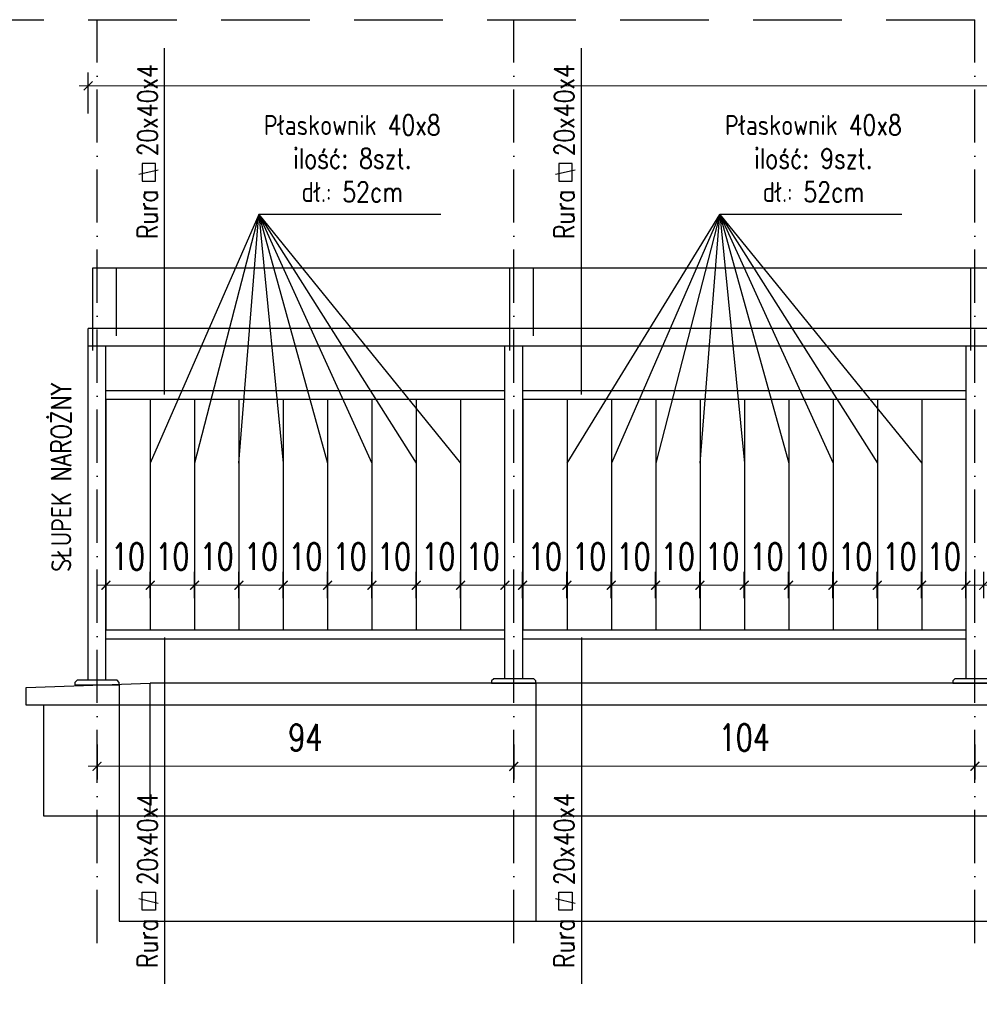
# Model space of a CAD drawing. Header units: millimetres. Extents: x 31969 to 285678, y -69766 to -1123.
# Tile 52 of 176: x 142042 to 142475, y -18737 to -18293. Entities that reach past the tile are written whole.
import ezdxf

# ---------------------------------------------------------------- set-up
doc = ezdxf.new("R2010")
doc.units = ezdxf.units.MM
for name, pattern in [('ACAD_ISO03W100', [30, 12, -18]), ('ACAD_ISO10W100', [18, 12, -3, 0, -3]), ('HIDDEN', [0.375, 0.25, -0.125])]:
    doc.linetypes.add(name, pattern=pattern)
for name, color, linetype in [('a-balustrada i pochwyt', 1, 'Continuous'), ('a-balustrady detal', 5, 'Continuous'), ('a-opis 2', 1, 'Continuous'), ('a-osie', 4, 'ACAD_ISO10W100'), ('a-przerywana', 250, 'HIDDEN'), ('a-widokowa', 3, 'Continuous'), ('a-wymiary', 11, 'Continuous')]:
    doc.layers.add(name, color=color, linetype=linetype)
doc.styles.add('WYMIAR', font='romans.shx', dxfattribs={"width": 0.8})
doc.styles.add('WYMIARY', font='simplex.shx', dxfattribs={"width": 0.75})
doc.dimstyles.new('MAREK50', dxfattribs={"dimtxt": 12.5, "dimasz": 5, "dimexe": 3, "dimexo": 2, "dimgap": 3.5, "dimtad": 1, "dimdec": 1, "dimdsep": 46, "dimtxsty": 'WYMIARY', "dimblk1": 'ARCHTICK', "dimblk2": 'ARCHTICK', "dimsah": 1, "dimcen": 2.5, "dimdle": 5, "dimadec": 0, "dimazin": 0, "dimtfac": 1, "dimtdec": 1, "dimtmove": 1, "dimatfit": 3, "dimldrblk": 'ARCHTICK', "dimfxl": 1, "dimtolj": 1, "dimtzin": 0, "dimarcsym": 0})

# ---------------------------------------------------------------- blocks, each defined once
blk = doc.blocks.new('_ARCHTICK')
at = {"color": 0, "linetype": 'ByBlock', "const_width": 0.15}
blk.add_lwpolyline([(-0.5, -0.5), (0.5, 0.5)], dxfattribs=at)
blk = doc.blocks.new('*D461')
at = {"layer": 'a-wymiary', "color": 0, "linetype": 'ACAD_ISO03W100', "lineweight": -2, "ltscale": 100}
blk.add_line((139595.4, -18278.21), (139595.4, -18272.32), dxfattribs=at)
at = {"layer": 'a-wymiary', "color": 0, "lineweight": -2, "ltscale": 100}
blk.add_line((139605.4, -18278.21), (139605.4, -18272.32), dxfattribs=at)
at = {"layer": 'a-wymiary', "color": 0, "lineweight": 0, "ltscale": 100}
blk.add_line((139593.4, -18275.32), (139607.4, -18275.32), dxfattribs=at)
at = {"layer": 'DEFPOINTS', "color": 0, "ltscale": 100}
for p in [(139605.4, -18275.32), (139595.4, -18280.21), (139605.4, -18280.21)]:
    blk.add_point(p, dxfattribs=at)
at = {"layer": 'a-wymiary', "color": 0, "lineweight": 0, "ltscale": 100, "xscale": 2, "yscale": 2, "zscale": 2, "rotation": 180}
blk.add_blockref('_ARCHTICK', (139595.4, -18275.32), dxfattribs=at)
at = {"layer": 'a-wymiary', "color": 0, "lineweight": 0, "ltscale": 100, "xscale": 2, "yscale": 2, "zscale": 2}
blk.add_blockref('_ARCHTICK', (139605.4, -18275.32), dxfattribs=at)
at = {"layer": 'a-wymiary', "color": 0, "ltscale": 100, "insert": (139600.4, -18268.82), "char_height": 6, "attachment_point": 5, "style": 'WYMIARY'}
blk.add_mtext('\\A1;10', dxfattribs=at)
blk = doc.blocks.new('*D471')
at = {"layer": 'a-wymiary', "color": 0, "linetype": 'ACAD_ISO03W100', "lineweight": -2, "ltscale": 100}
blk.add_line((139501.4, -18278.21), (139501.4, -18272.32), dxfattribs=at)
at = {"layer": 'a-wymiary', "color": 0, "lineweight": -2, "ltscale": 100}
blk.add_line((139511.4, -18278.21), (139511.4, -18272.32), dxfattribs=at)
at = {"layer": 'a-wymiary', "color": 0, "lineweight": 0, "ltscale": 100}
blk.add_line((139499.4, -18275.32), (139513.4, -18275.32), dxfattribs=at)
at = {"layer": 'DEFPOINTS', "color": 0, "ltscale": 100}
for p in [(139511.4, -18275.32), (139501.4, -18280.21), (139511.4, -18280.21)]:
    blk.add_point(p, dxfattribs=at)
at = {"layer": 'a-wymiary', "color": 0, "lineweight": 0, "ltscale": 100, "xscale": 2, "yscale": 2, "zscale": 2, "rotation": 180}
blk.add_blockref('_ARCHTICK', (139501.4, -18275.32), dxfattribs=at)
at = {"layer": 'a-wymiary', "color": 0, "lineweight": 0, "ltscale": 100, "xscale": 2, "yscale": 2, "zscale": 2}
blk.add_blockref('_ARCHTICK', (139511.4, -18275.32), dxfattribs=at)
at = {"layer": 'a-wymiary', "color": 0, "ltscale": 100, "insert": (139506.4, -18268.82), "char_height": 6, "attachment_point": 5, "style": 'WYMIARY'}
blk.add_mtext('\\A1;10', dxfattribs=at)
blk = doc.blocks.new('*D472')
at = {"layer": 'a-wymiary', "color": 0, "linetype": 'ACAD_ISO03W100', "lineweight": -2, "ltscale": 100}
blk.add_line((139511.4, -18278.21), (139511.4, -18272.32), dxfattribs=at)
at = {"layer": 'a-wymiary', "color": 0, "lineweight": -2, "ltscale": 100}
blk.add_line((139521.4, -18278.21), (139521.4, -18272.32), dxfattribs=at)
at = {"layer": 'a-wymiary', "color": 0, "lineweight": 0, "ltscale": 100}
blk.add_line((139509.4, -18275.32), (139523.4, -18275.32), dxfattribs=at)
at = {"layer": 'DEFPOINTS', "color": 0, "ltscale": 100}
for p in [(139521.4, -18275.32), (139511.4, -18280.21), (139521.4, -18280.21)]:
    blk.add_point(p, dxfattribs=at)
at = {"layer": 'a-wymiary', "color": 0, "lineweight": 0, "ltscale": 100, "xscale": 2, "yscale": 2, "zscale": 2, "rotation": 180}
blk.add_blockref('_ARCHTICK', (139511.4, -18275.32), dxfattribs=at)
at = {"layer": 'a-wymiary', "color": 0, "lineweight": 0, "ltscale": 100, "xscale": 2, "yscale": 2, "zscale": 2}
blk.add_blockref('_ARCHTICK', (139521.4, -18275.32), dxfattribs=at)
at = {"layer": 'a-wymiary', "color": 0, "ltscale": 100, "insert": (139516.4, -18268.82), "char_height": 6, "attachment_point": 5, "style": 'WYMIARY'}
blk.add_mtext('\\A1;10', dxfattribs=at)
blk = doc.blocks.new('*D473')
at = {"layer": 'a-wymiary', "color": 0, "linetype": 'ACAD_ISO03W100', "lineweight": -2, "ltscale": 100}
blk.add_line((139521.4, -18278.21), (139521.4, -18272.32), dxfattribs=at)
at = {"layer": 'a-wymiary', "color": 0, "lineweight": -2, "ltscale": 100}
blk.add_line((139531.4, -18278.21), (139531.4, -18272.32), dxfattribs=at)
at = {"layer": 'a-wymiary', "color": 0, "lineweight": 0, "ltscale": 100}
blk.add_line((139519.4, -18275.32), (139533.4, -18275.32), dxfattribs=at)
at = {"layer": 'DEFPOINTS', "color": 0, "ltscale": 100}
for p in [(139531.4, -18275.32), (139521.4, -18280.21), (139531.4, -18280.21)]:
    blk.add_point(p, dxfattribs=at)
at = {"layer": 'a-wymiary', "color": 0, "lineweight": 0, "ltscale": 100, "xscale": 2, "yscale": 2, "zscale": 2, "rotation": 180}
blk.add_blockref('_ARCHTICK', (139521.4, -18275.32), dxfattribs=at)
at = {"layer": 'a-wymiary', "color": 0, "lineweight": 0, "ltscale": 100, "xscale": 2, "yscale": 2, "zscale": 2}
blk.add_blockref('_ARCHTICK', (139531.4, -18275.32), dxfattribs=at)
at = {"layer": 'a-wymiary', "color": 0, "ltscale": 100, "insert": (139526.4, -18268.82), "char_height": 6, "attachment_point": 5, "style": 'WYMIARY'}
blk.add_mtext('\\A1;10', dxfattribs=at)
blk = doc.blocks.new('*D474')
at = {"layer": 'a-wymiary', "color": 0, "linetype": 'ACAD_ISO03W100', "lineweight": -2, "ltscale": 100}
blk.add_line((139551.4, -18278.21), (139551.4, -18272.32), dxfattribs=at)
at = {"layer": 'a-wymiary', "color": 0, "lineweight": -2, "ltscale": 100}
blk.add_line((139561.4, -18278.21), (139561.4, -18272.32), dxfattribs=at)
at = {"layer": 'a-wymiary', "color": 0, "lineweight": 0, "ltscale": 100}
blk.add_line((139549.4, -18275.32), (139563.4, -18275.32), dxfattribs=at)
at = {"layer": 'DEFPOINTS', "color": 0, "ltscale": 100}
for p in [(139561.4, -18275.32), (139551.4, -18280.21), (139561.4, -18280.21)]:
    blk.add_point(p, dxfattribs=at)
at = {"layer": 'a-wymiary', "color": 0, "lineweight": 0, "ltscale": 100, "xscale": 2, "yscale": 2, "zscale": 2, "rotation": 180}
blk.add_blockref('_ARCHTICK', (139551.4, -18275.32), dxfattribs=at)
at = {"layer": 'a-wymiary', "color": 0, "lineweight": 0, "ltscale": 100, "xscale": 2, "yscale": 2, "zscale": 2}
blk.add_blockref('_ARCHTICK', (139561.4, -18275.32), dxfattribs=at)
at = {"layer": 'a-wymiary', "color": 0, "ltscale": 100, "insert": (139556.4, -18268.82), "char_height": 6, "attachment_point": 5, "style": 'WYMIARY'}
blk.add_mtext('\\A1;10', dxfattribs=at)
blk = doc.blocks.new('*D475')
at = {"layer": 'a-wymiary', "color": 0, "linetype": 'ACAD_ISO03W100', "lineweight": -2, "ltscale": 100}
blk.add_line((139561.4, -18278.21), (139561.4, -18272.32), dxfattribs=at)
at = {"layer": 'a-wymiary', "color": 0, "lineweight": -2, "ltscale": 100}
blk.add_line((139571.4, -18278.21), (139571.4, -18272.32), dxfattribs=at)
at = {"layer": 'a-wymiary', "color": 0, "lineweight": 0, "ltscale": 100}
blk.add_line((139559.4, -18275.32), (139573.4, -18275.32), dxfattribs=at)
at = {"layer": 'DEFPOINTS', "color": 0, "ltscale": 100}
for p in [(139571.4, -18275.32), (139561.4, -18280.21), (139571.4, -18280.21)]:
    blk.add_point(p, dxfattribs=at)
at = {"layer": 'a-wymiary', "color": 0, "lineweight": 0, "ltscale": 100, "xscale": 2, "yscale": 2, "zscale": 2, "rotation": 180}
blk.add_blockref('_ARCHTICK', (139561.4, -18275.32), dxfattribs=at)
at = {"layer": 'a-wymiary', "color": 0, "lineweight": 0, "ltscale": 100, "xscale": 2, "yscale": 2, "zscale": 2}
blk.add_blockref('_ARCHTICK', (139571.4, -18275.32), dxfattribs=at)
at = {"layer": 'a-wymiary', "color": 0, "ltscale": 100, "insert": (139566.4, -18268.82), "char_height": 6, "attachment_point": 5, "style": 'WYMIARY'}
blk.add_mtext('\\A1;10', dxfattribs=at)
blk = doc.blocks.new('*D476')
at = {"layer": 'a-wymiary', "color": 0, "linetype": 'ACAD_ISO03W100', "lineweight": -2, "ltscale": 100}
blk.add_line((139571.4, -18278.21), (139571.4, -18272.32), dxfattribs=at)
at = {"layer": 'a-wymiary', "color": 0, "lineweight": -2, "ltscale": 100}
blk.add_line((139581.4, -18278.21), (139581.4, -18272.32), dxfattribs=at)
at = {"layer": 'a-wymiary', "color": 0, "lineweight": 0, "ltscale": 100}
blk.add_line((139569.4, -18275.32), (139583.4, -18275.32), dxfattribs=at)
at = {"layer": 'DEFPOINTS', "color": 0, "ltscale": 100}
for p in [(139581.4, -18275.32), (139571.4, -18280.21), (139581.4, -18280.21)]:
    blk.add_point(p, dxfattribs=at)
at = {"layer": 'a-wymiary', "color": 0, "lineweight": 0, "ltscale": 100, "xscale": 2, "yscale": 2, "zscale": 2, "rotation": 180}
blk.add_blockref('_ARCHTICK', (139571.4, -18275.32), dxfattribs=at)
at = {"layer": 'a-wymiary', "color": 0, "lineweight": 0, "ltscale": 100, "xscale": 2, "yscale": 2, "zscale": 2}
blk.add_blockref('_ARCHTICK', (139581.4, -18275.32), dxfattribs=at)
at = {"layer": 'a-wymiary', "color": 0, "ltscale": 100, "insert": (139576.4, -18268.82), "char_height": 6, "attachment_point": 5, "style": 'WYMIARY'}
blk.add_mtext('\\A1;10', dxfattribs=at)
blk = doc.blocks.new('*D477')
at = {"layer": 'a-wymiary', "color": 0, "linetype": 'ACAD_ISO03W100', "lineweight": -2, "ltscale": 100}
blk.add_line((139581.4, -18278.21), (139581.4, -18272.32), dxfattribs=at)
at = {"layer": 'a-wymiary', "color": 0, "lineweight": -2, "ltscale": 100}
blk.add_line((139591.4, -18278.21), (139591.4, -18272.32), dxfattribs=at)
at = {"layer": 'a-wymiary', "color": 0, "lineweight": 0, "ltscale": 100}
blk.add_line((139579.4, -18275.32), (139593.4, -18275.32), dxfattribs=at)
at = {"layer": 'DEFPOINTS', "color": 0, "ltscale": 100}
for p in [(139591.4, -18275.32), (139581.4, -18280.21), (139591.4, -18280.21)]:
    blk.add_point(p, dxfattribs=at)
at = {"layer": 'a-wymiary', "color": 0, "lineweight": 0, "ltscale": 100, "xscale": 2, "yscale": 2, "zscale": 2, "rotation": 180}
blk.add_blockref('_ARCHTICK', (139581.4, -18275.32), dxfattribs=at)
at = {"layer": 'a-wymiary', "color": 0, "lineweight": 0, "ltscale": 100, "xscale": 2, "yscale": 2, "zscale": 2}
blk.add_blockref('_ARCHTICK', (139591.4, -18275.32), dxfattribs=at)
at = {"layer": 'a-wymiary', "color": 0, "ltscale": 100, "insert": (139586.4, -18268.82), "char_height": 6, "attachment_point": 5, "style": 'WYMIARY'}
blk.add_mtext('\\A1;10', dxfattribs=at)
blk = doc.blocks.new('*D470')
at = {"layer": 'a-wymiary', "color": 0, "linetype": 'ACAD_ISO03W100', "lineweight": -2, "ltscale": 100}
blk.add_line((139491.4, -18278.21), (139491.4, -18272.32), dxfattribs=at)
at = {"layer": 'a-wymiary', "color": 0, "lineweight": -2, "ltscale": 100}
blk.add_line((139501.4, -18278.21), (139501.4, -18272.32), dxfattribs=at)
at = {"layer": 'a-wymiary', "color": 0, "lineweight": 0, "ltscale": 100}
blk.add_line((139489.4, -18275.32), (139503.4, -18275.32), dxfattribs=at)
at = {"layer": 'DEFPOINTS', "color": 0, "ltscale": 100}
for p in [(139501.4, -18275.32), (139491.4, -18280.21), (139501.4, -18280.21)]:
    blk.add_point(p, dxfattribs=at)
at = {"layer": 'a-wymiary', "color": 0, "lineweight": 0, "ltscale": 100, "xscale": 2, "yscale": 2, "zscale": 2, "rotation": 180}
blk.add_blockref('_ARCHTICK', (139491.4, -18275.32), dxfattribs=at)
at = {"layer": 'a-wymiary', "color": 0, "lineweight": 0, "ltscale": 100, "xscale": 2, "yscale": 2, "zscale": 2}
blk.add_blockref('_ARCHTICK', (139501.4, -18275.32), dxfattribs=at)
at = {"layer": 'a-wymiary', "color": 0, "ltscale": 100, "insert": (139496.4, -18268.82), "char_height": 6, "attachment_point": 5, "style": 'WYMIARY'}
blk.add_mtext('\\A1;10', dxfattribs=at)
blk = doc.blocks.new('*D479')
at = {"layer": 'a-wymiary', "color": 0, "linetype": 'ACAD_ISO03W100', "lineweight": -2, "ltscale": 100}
blk.add_line((139407.4, -18278.21), (139407.4, -18272.32), dxfattribs=at)
at = {"layer": 'a-wymiary', "color": 0, "lineweight": -2, "ltscale": 100}
blk.add_line((139417.4, -18278.21), (139417.4, -18272.32), dxfattribs=at)
at = {"layer": 'a-wymiary', "color": 0, "lineweight": 0, "ltscale": 100}
blk.add_line((139405.4, -18275.32), (139419.4, -18275.32), dxfattribs=at)
at = {"layer": 'DEFPOINTS', "color": 0, "ltscale": 100}
for p in [(139417.4, -18275.32), (139407.4, -18280.21), (139417.4, -18280.21)]:
    blk.add_point(p, dxfattribs=at)
at = {"layer": 'a-wymiary', "color": 0, "lineweight": 0, "ltscale": 100, "xscale": 2, "yscale": 2, "zscale": 2, "rotation": 180}
blk.add_blockref('_ARCHTICK', (139407.4, -18275.32), dxfattribs=at)
at = {"layer": 'a-wymiary', "color": 0, "lineweight": 0, "ltscale": 100, "xscale": 2, "yscale": 2, "zscale": 2}
blk.add_blockref('_ARCHTICK', (139417.4, -18275.32), dxfattribs=at)
at = {"layer": 'a-wymiary', "color": 0, "ltscale": 100, "insert": (139412.4, -18268.82), "char_height": 6, "attachment_point": 5, "style": 'WYMIARY'}
blk.add_mtext('\\A1;10', dxfattribs=at)
blk = doc.blocks.new('*D480')
at = {"layer": 'a-wymiary', "color": 0, "linetype": 'ACAD_ISO03W100', "lineweight": -2, "ltscale": 100}
blk.add_line((139417.4, -18278.21), (139417.4, -18272.32), dxfattribs=at)
at = {"layer": 'a-wymiary', "color": 0, "lineweight": -2, "ltscale": 100}
blk.add_line((139427.4, -18278.21), (139427.4, -18272.32), dxfattribs=at)
at = {"layer": 'a-wymiary', "color": 0, "lineweight": 0, "ltscale": 100}
blk.add_line((139415.4, -18275.32), (139429.4, -18275.32), dxfattribs=at)
at = {"layer": 'DEFPOINTS', "color": 0, "ltscale": 100}
for p in [(139427.4, -18275.32), (139417.4, -18280.21), (139427.4, -18280.21)]:
    blk.add_point(p, dxfattribs=at)
at = {"layer": 'a-wymiary', "color": 0, "lineweight": 0, "ltscale": 100, "xscale": 2, "yscale": 2, "zscale": 2, "rotation": 180}
blk.add_blockref('_ARCHTICK', (139417.4, -18275.32), dxfattribs=at)
at = {"layer": 'a-wymiary', "color": 0, "lineweight": 0, "ltscale": 100, "xscale": 2, "yscale": 2, "zscale": 2}
blk.add_blockref('_ARCHTICK', (139427.4, -18275.32), dxfattribs=at)
at = {"layer": 'a-wymiary', "color": 0, "ltscale": 100, "insert": (139422.4, -18268.82), "char_height": 6, "attachment_point": 5, "style": 'WYMIARY'}
blk.add_mtext('\\A1;10', dxfattribs=at)
blk = doc.blocks.new('*D481')
at = {"layer": 'a-wymiary', "color": 0, "linetype": 'ACAD_ISO03W100', "lineweight": -2, "ltscale": 100}
blk.add_line((139427.4, -18278.21), (139427.4, -18272.32), dxfattribs=at)
at = {"layer": 'a-wymiary', "color": 0, "lineweight": -2, "ltscale": 100}
blk.add_line((139437.4, -18278.21), (139437.4, -18272.32), dxfattribs=at)
at = {"layer": 'a-wymiary', "color": 0, "lineweight": 0, "ltscale": 100}
blk.add_line((139425.4, -18275.32), (139439.4, -18275.32), dxfattribs=at)
at = {"layer": 'DEFPOINTS', "color": 0, "ltscale": 100}
for p in [(139437.4, -18275.32), (139427.4, -18280.21), (139437.4, -18280.21)]:
    blk.add_point(p, dxfattribs=at)
at = {"layer": 'a-wymiary', "color": 0, "lineweight": 0, "ltscale": 100, "xscale": 2, "yscale": 2, "zscale": 2, "rotation": 180}
blk.add_blockref('_ARCHTICK', (139427.4, -18275.32), dxfattribs=at)
at = {"layer": 'a-wymiary', "color": 0, "lineweight": 0, "ltscale": 100, "xscale": 2, "yscale": 2, "zscale": 2}
blk.add_blockref('_ARCHTICK', (139437.4, -18275.32), dxfattribs=at)
at = {"layer": 'a-wymiary', "color": 0, "ltscale": 100, "insert": (139432.4, -18268.82), "char_height": 6, "attachment_point": 5, "style": 'WYMIARY'}
blk.add_mtext('\\A1;10', dxfattribs=at)
blk = doc.blocks.new('*D482')
at = {"layer": 'a-wymiary', "color": 0, "linetype": 'ACAD_ISO03W100', "lineweight": -2, "ltscale": 100}
blk.add_line((139437.4, -18278.21), (139437.4, -18272.32), dxfattribs=at)
at = {"layer": 'a-wymiary', "color": 0, "lineweight": -2, "ltscale": 100}
blk.add_line((139447.4, -18278.21), (139447.4, -18272.32), dxfattribs=at)
at = {"layer": 'a-wymiary', "color": 0, "lineweight": 0, "ltscale": 100}
blk.add_line((139435.4, -18275.32), (139449.4, -18275.32), dxfattribs=at)
at = {"layer": 'DEFPOINTS', "color": 0, "ltscale": 100}
for p in [(139447.4, -18275.32), (139437.4, -18280.21), (139447.4, -18280.21)]:
    blk.add_point(p, dxfattribs=at)
at = {"layer": 'a-wymiary', "color": 0, "lineweight": 0, "ltscale": 100, "xscale": 2, "yscale": 2, "zscale": 2, "rotation": 180}
blk.add_blockref('_ARCHTICK', (139437.4, -18275.32), dxfattribs=at)
at = {"layer": 'a-wymiary', "color": 0, "lineweight": 0, "ltscale": 100, "xscale": 2, "yscale": 2, "zscale": 2}
blk.add_blockref('_ARCHTICK', (139447.4, -18275.32), dxfattribs=at)
at = {"layer": 'a-wymiary', "color": 0, "ltscale": 100, "insert": (139442.4, -18268.82), "char_height": 6, "attachment_point": 5, "style": 'WYMIARY'}
blk.add_mtext('\\A1;10', dxfattribs=at)
blk = doc.blocks.new('*D483')
at = {"layer": 'a-wymiary', "color": 0, "linetype": 'ACAD_ISO03W100', "lineweight": -2, "ltscale": 100}
blk.add_line((139447.4, -18278.21), (139447.4, -18272.32), dxfattribs=at)
at = {"layer": 'a-wymiary', "color": 0, "lineweight": -2, "ltscale": 100}
blk.add_line((139457.4, -18278.21), (139457.4, -18272.32), dxfattribs=at)
at = {"layer": 'a-wymiary', "color": 0, "lineweight": 0, "ltscale": 100}
blk.add_line((139445.4, -18275.32), (139459.4, -18275.32), dxfattribs=at)
at = {"layer": 'DEFPOINTS', "color": 0, "ltscale": 100}
for p in [(139457.4, -18275.32), (139447.4, -18280.21), (139457.4, -18280.21)]:
    blk.add_point(p, dxfattribs=at)
at = {"layer": 'a-wymiary', "color": 0, "lineweight": 0, "ltscale": 100, "xscale": 2, "yscale": 2, "zscale": 2, "rotation": 180}
blk.add_blockref('_ARCHTICK', (139447.4, -18275.32), dxfattribs=at)
at = {"layer": 'a-wymiary', "color": 0, "lineweight": 0, "ltscale": 100, "xscale": 2, "yscale": 2, "zscale": 2}
blk.add_blockref('_ARCHTICK', (139457.4, -18275.32), dxfattribs=at)
at = {"layer": 'a-wymiary', "color": 0, "ltscale": 100, "insert": (139452.4, -18268.82), "char_height": 6, "attachment_point": 5, "style": 'WYMIARY'}
blk.add_mtext('\\A1;10', dxfattribs=at)
blk = doc.blocks.new('*D484')
at = {"layer": 'a-wymiary', "color": 0, "linetype": 'ACAD_ISO03W100', "lineweight": -2, "ltscale": 100}
blk.add_line((139457.4, -18278.21), (139457.4, -18272.32), dxfattribs=at)
at = {"layer": 'a-wymiary', "color": 0, "lineweight": -2, "ltscale": 100}
blk.add_line((139467.4, -18278.21), (139467.4, -18272.32), dxfattribs=at)
at = {"layer": 'a-wymiary', "color": 0, "lineweight": 0, "ltscale": 100}
blk.add_line((139455.4, -18275.32), (139469.4, -18275.32), dxfattribs=at)
at = {"layer": 'DEFPOINTS', "color": 0, "ltscale": 100}
for p in [(139467.4, -18275.32), (139457.4, -18280.21), (139467.4, -18280.21)]:
    blk.add_point(p, dxfattribs=at)
at = {"layer": 'a-wymiary', "color": 0, "lineweight": 0, "ltscale": 100, "xscale": 2, "yscale": 2, "zscale": 2, "rotation": 180}
blk.add_blockref('_ARCHTICK', (139457.4, -18275.32), dxfattribs=at)
at = {"layer": 'a-wymiary', "color": 0, "lineweight": 0, "ltscale": 100, "xscale": 2, "yscale": 2, "zscale": 2}
blk.add_blockref('_ARCHTICK', (139467.4, -18275.32), dxfattribs=at)
at = {"layer": 'a-wymiary', "color": 0, "ltscale": 100, "insert": (139462.4, -18268.82), "char_height": 6, "attachment_point": 5, "style": 'WYMIARY'}
blk.add_mtext('\\A1;10', dxfattribs=at)
blk = doc.blocks.new('*D485')
at = {"layer": 'a-wymiary', "color": 0, "linetype": 'ACAD_ISO03W100', "lineweight": -2, "ltscale": 100}
blk.add_line((139467.4, -18278.21), (139467.4, -18272.32), dxfattribs=at)
at = {"layer": 'a-wymiary', "color": 0, "lineweight": -2, "ltscale": 100}
blk.add_line((139477.4, -18278.21), (139477.4, -18272.32), dxfattribs=at)
at = {"layer": 'a-wymiary', "color": 0, "lineweight": 0, "ltscale": 100}
blk.add_line((139465.4, -18275.32), (139479.4, -18275.32), dxfattribs=at)
at = {"layer": 'DEFPOINTS', "color": 0, "ltscale": 100}
for p in [(139477.4, -18275.32), (139467.4, -18280.21), (139477.4, -18280.21)]:
    blk.add_point(p, dxfattribs=at)
at = {"layer": 'a-wymiary', "color": 0, "lineweight": 0, "ltscale": 100, "xscale": 2, "yscale": 2, "zscale": 2, "rotation": 180}
blk.add_blockref('_ARCHTICK', (139467.4, -18275.32), dxfattribs=at)
at = {"layer": 'a-wymiary', "color": 0, "lineweight": 0, "ltscale": 100, "xscale": 2, "yscale": 2, "zscale": 2}
blk.add_blockref('_ARCHTICK', (139477.4, -18275.32), dxfattribs=at)
at = {"layer": 'a-wymiary', "color": 0, "ltscale": 100, "insert": (139472.4, -18268.82), "char_height": 6, "attachment_point": 5, "style": 'WYMIARY'}
blk.add_mtext('\\A1;10', dxfattribs=at)
blk = doc.blocks.new('*D486')
at = {"layer": 'a-wymiary', "color": 0, "linetype": 'ACAD_ISO03W100', "lineweight": -2, "ltscale": 100}
blk.add_line((139477.4, -18278.21), (139477.4, -18272.32), dxfattribs=at)
at = {"layer": 'a-wymiary', "color": 0, "lineweight": -2, "ltscale": 100}
blk.add_line((139487.4, -18278.21), (139487.4, -18272.32), dxfattribs=at)
at = {"layer": 'a-wymiary', "color": 0, "lineweight": 0, "ltscale": 100}
blk.add_line((139475.4, -18275.32), (139489.4, -18275.32), dxfattribs=at)
at = {"layer": 'DEFPOINTS', "color": 0, "ltscale": 100}
for p in [(139487.4, -18275.32), (139477.4, -18280.21), (139487.4, -18280.21)]:
    blk.add_point(p, dxfattribs=at)
at = {"layer": 'a-wymiary', "color": 0, "lineweight": 0, "ltscale": 100, "xscale": 2, "yscale": 2, "zscale": 2, "rotation": 180}
blk.add_blockref('_ARCHTICK', (139477.4, -18275.32), dxfattribs=at)
at = {"layer": 'a-wymiary', "color": 0, "lineweight": 0, "ltscale": 100, "xscale": 2, "yscale": 2, "zscale": 2}
blk.add_blockref('_ARCHTICK', (139487.4, -18275.32), dxfattribs=at)
at = {"layer": 'a-wymiary', "color": 0, "ltscale": 100, "insert": (139482.4, -18268.82), "char_height": 6, "attachment_point": 5, "style": 'WYMIARY'}
blk.add_mtext('\\A1;10', dxfattribs=at)
blk = doc.blocks.new('*D478')
at = {"layer": 'a-wymiary', "color": 0, "linetype": 'ACAD_ISO03W100', "lineweight": -2, "ltscale": 100}
blk.add_line((139397.4, -18278.21), (139397.4, -18272.32), dxfattribs=at)
at = {"layer": 'a-wymiary', "color": 0, "lineweight": -2, "ltscale": 100}
blk.add_line((139407.4, -18278.21), (139407.4, -18272.32), dxfattribs=at)
at = {"layer": 'a-wymiary', "color": 0, "lineweight": 0, "ltscale": 100}
blk.add_line((139395.4, -18275.32), (139409.4, -18275.32), dxfattribs=at)
at = {"layer": 'DEFPOINTS', "color": 0, "ltscale": 100}
for p in [(139407.4, -18275.32), (139397.4, -18280.21), (139407.4, -18280.21)]:
    blk.add_point(p, dxfattribs=at)
at = {"layer": 'a-wymiary', "color": 0, "lineweight": 0, "ltscale": 100, "xscale": 2, "yscale": 2, "zscale": 2, "rotation": 180}
blk.add_blockref('_ARCHTICK', (139397.4, -18275.32), dxfattribs=at)
at = {"layer": 'a-wymiary', "color": 0, "lineweight": 0, "ltscale": 100, "xscale": 2, "yscale": 2, "zscale": 2}
blk.add_blockref('_ARCHTICK', (139407.4, -18275.32), dxfattribs=at)
at = {"layer": 'a-wymiary', "color": 0, "ltscale": 100, "insert": (139402.4, -18268.82), "char_height": 6, "attachment_point": 5, "style": 'WYMIARY'}
blk.add_mtext('\\A1;10', dxfattribs=at)
blk = doc.blocks.new('*D487')
at = {"layer": 'a-wymiary', "color": 0, "linetype": 'ACAD_ISO03W100', "lineweight": -2, "ltscale": 100}
blk.add_line((139541.4, -18278.21), (139541.4, -18272.32), dxfattribs=at)
at = {"layer": 'a-wymiary', "color": 0, "lineweight": -2, "ltscale": 100}
blk.add_line((139551.4, -18278.21), (139551.4, -18272.32), dxfattribs=at)
at = {"layer": 'a-wymiary', "color": 0, "lineweight": 0, "ltscale": 100}
blk.add_line((139539.4, -18275.32), (139553.4, -18275.32), dxfattribs=at)
at = {"layer": 'DEFPOINTS', "color": 0, "ltscale": 100}
for p in [(139551.4, -18275.32), (139541.4, -18280.21), (139551.4, -18280.21)]:
    blk.add_point(p, dxfattribs=at)
at = {"layer": 'a-wymiary', "color": 0, "lineweight": 0, "ltscale": 100, "xscale": 2, "yscale": 2, "zscale": 2, "rotation": 180}
blk.add_blockref('_ARCHTICK', (139541.4, -18275.32), dxfattribs=at)
at = {"layer": 'a-wymiary', "color": 0, "lineweight": 0, "ltscale": 100, "xscale": 2, "yscale": 2, "zscale": 2}
blk.add_blockref('_ARCHTICK', (139551.4, -18275.32), dxfattribs=at)
at = {"layer": 'a-wymiary', "color": 0, "ltscale": 100, "insert": (139546.4, -18268.82), "char_height": 6, "attachment_point": 5, "style": 'WYMIARY'}
blk.add_mtext('\\A1;10', dxfattribs=at)
blk = doc.blocks.new('*D488')
at = {"layer": 'a-wymiary', "color": 0, "linetype": 'ACAD_ISO03W100', "lineweight": -2, "ltscale": 100}
blk.add_line((139531.4, -18278.21), (139531.4, -18272.32), dxfattribs=at)
at = {"layer": 'a-wymiary', "color": 0, "lineweight": -2, "ltscale": 100}
blk.add_line((139541.4, -18278.21), (139541.4, -18272.32), dxfattribs=at)
at = {"layer": 'a-wymiary', "color": 0, "lineweight": 0, "ltscale": 100}
blk.add_line((139529.4, -18275.32), (139543.4, -18275.32), dxfattribs=at)
at = {"layer": 'DEFPOINTS', "color": 0, "ltscale": 100}
for p in [(139541.4, -18275.32), (139531.4, -18280.21), (139541.4, -18280.21)]:
    blk.add_point(p, dxfattribs=at)
at = {"layer": 'a-wymiary', "color": 0, "lineweight": 0, "ltscale": 100, "xscale": 2, "yscale": 2, "zscale": 2, "rotation": 180}
blk.add_blockref('_ARCHTICK', (139531.4, -18275.32), dxfattribs=at)
at = {"layer": 'a-wymiary', "color": 0, "lineweight": 0, "ltscale": 100, "xscale": 2, "yscale": 2, "zscale": 2}
blk.add_blockref('_ARCHTICK', (139541.4, -18275.32), dxfattribs=at)
at = {"layer": 'a-wymiary', "color": 0, "ltscale": 100, "insert": (139536.4, -18268.82), "char_height": 6, "attachment_point": 5, "style": 'WYMIARY'}
blk.add_mtext('\\A1;10', dxfattribs=at)
blk = doc.blocks.new('*D495')
at = {"layer": 'a-wymiary', "color": 0, "linetype": 'ACAD_ISO03W100', "lineweight": -2, "ltscale": 100}
blk.add_line((139393.4, -18168.94), (139393.4, -18159.73), dxfattribs=at)
at = {"layer": 'a-wymiary', "color": 0, "lineweight": -2, "ltscale": 100}
blk.add_line((140085.4, -18168.94), (140085.4, -18159.73), dxfattribs=at)
at = {"layer": 'a-wymiary', "color": 0, "lineweight": 0, "ltscale": 100}
blk.add_line((139391.4, -18162.73), (140087.4, -18162.73), dxfattribs=at)
at = {"layer": 'DEFPOINTS', "color": 0, "ltscale": 100}
for p in [(140085.4, -18162.73), (139393.4, -18170.94), (140085.4, -18170.94)]:
    blk.add_point(p, dxfattribs=at)
at = {"layer": 'a-wymiary', "color": 0, "lineweight": 0, "ltscale": 100, "xscale": 2, "yscale": 2, "zscale": 2, "rotation": 180}
blk.add_blockref('_ARCHTICK', (139393.4, -18162.73), dxfattribs=at)
at = {"layer": 'a-wymiary', "color": 0, "lineweight": 0, "ltscale": 100, "xscale": 2, "yscale": 2, "zscale": 2}
blk.add_blockref('_ARCHTICK', (140085.4, -18162.73), dxfattribs=at)
at = {"layer": 'a-wymiary', "color": 0, "ltscale": 100, "insert": (139739.4, -18156.23), "char_height": 6, "attachment_point": 5, "style": 'WYMIARY'}
blk.add_mtext('\\A1;692', dxfattribs=at)
blk = doc.blocks.new('*D500')
at = {"layer": 'a-wymiary', "color": 0, "lineweight": -2, "ltscale": 100}
blk.add_line((139593.4, -18311.25), (139593.4, -18319.15), dxfattribs=at)
at = {"layer": 'a-wymiary', "color": 0, "linetype": 'ACAD_ISO03W100', "lineweight": -2, "ltscale": 100}
blk.add_line((139687.4, -18311.25), (139687.4, -18319.15), dxfattribs=at)
at = {"layer": 'a-wymiary', "color": 0, "lineweight": 0, "ltscale": 100}
blk.add_line((139689.4, -18316.15), (139591.4, -18316.15), dxfattribs=at)
at = {"layer": 'DEFPOINTS', "color": 0, "ltscale": 100}
for p in [(139593.4, -18309.25), (139687.4, -18309.25), (139593.4, -18316.15)]:
    blk.add_point(p, dxfattribs=at)
at = {"layer": 'a-wymiary', "color": 0, "lineweight": 0, "ltscale": 100, "xscale": 2, "yscale": 2, "zscale": 2, "rotation": 180}
blk.add_blockref('_ARCHTICK', (139593.4, -18316.15), dxfattribs=at)
at = {"layer": 'a-wymiary', "color": 0, "lineweight": 0, "ltscale": 100, "xscale": 2, "yscale": 2, "zscale": 2}
blk.add_blockref('_ARCHTICK', (139687.4, -18316.15), dxfattribs=at)
at = {"layer": 'a-wymiary', "color": 0, "ltscale": 100, "insert": (139640.4, -18309.65), "char_height": 6, "attachment_point": 5, "style": 'WYMIARY'}
blk.add_mtext('\\A1;94', dxfattribs=at)
blk = doc.blocks.new('*D501')
at = {"layer": 'a-wymiary', "color": 0, "lineweight": -2, "ltscale": 100}
blk.add_line((139489.4, -18311.25), (139489.4, -18319.15), dxfattribs=at)
at = {"layer": 'a-wymiary', "color": 0, "linetype": 'ACAD_ISO03W100', "lineweight": -2, "ltscale": 100}
blk.add_line((139593.4, -18311.25), (139593.4, -18319.15), dxfattribs=at)
at = {"layer": 'a-wymiary', "color": 0, "lineweight": 0, "ltscale": 100}
blk.add_line((139595.4, -18316.15), (139487.4, -18316.15), dxfattribs=at)
at = {"layer": 'DEFPOINTS', "color": 0, "ltscale": 100}
for p in [(139489.4, -18309.25), (139593.4, -18309.25), (139489.4, -18316.15)]:
    blk.add_point(p, dxfattribs=at)
at = {"layer": 'a-wymiary', "color": 0, "lineweight": 0, "ltscale": 100, "xscale": 2, "yscale": 2, "zscale": 2, "rotation": 180}
blk.add_blockref('_ARCHTICK', (139489.4, -18316.15), dxfattribs=at)
at = {"layer": 'a-wymiary', "color": 0, "lineweight": 0, "ltscale": 100, "xscale": 2, "yscale": 2, "zscale": 2}
blk.add_blockref('_ARCHTICK', (139593.4, -18316.15), dxfattribs=at)
at = {"layer": 'a-wymiary', "color": 0, "ltscale": 100, "insert": (139541.4, -18309.65), "char_height": 6, "attachment_point": 5, "style": 'WYMIARY'}
blk.add_mtext('\\A1;104', dxfattribs=at)
blk = doc.blocks.new('*D502')
at = {"layer": 'a-wymiary', "color": 0, "lineweight": -2, "ltscale": 100}
blk.add_line((139395.4, -18311.25), (139395.4, -18319.15), dxfattribs=at)
at = {"layer": 'a-wymiary', "color": 0, "linetype": 'ACAD_ISO03W100', "lineweight": -2, "ltscale": 100}
blk.add_line((139489.4, -18311.25), (139489.4, -18319.15), dxfattribs=at)
at = {"layer": 'a-wymiary', "color": 0, "lineweight": 0, "ltscale": 100}
blk.add_line((139491.4, -18316.15), (139393.4, -18316.15), dxfattribs=at)
at = {"layer": 'DEFPOINTS', "color": 0, "ltscale": 100}
for p in [(139395.4, -18309.25), (139489.4, -18309.25), (139395.4, -18316.15)]:
    blk.add_point(p, dxfattribs=at)
at = {"layer": 'a-wymiary', "color": 0, "lineweight": 0, "ltscale": 100, "xscale": 2, "yscale": 2, "zscale": 2, "rotation": 180}
blk.add_blockref('_ARCHTICK', (139395.4, -18316.15), dxfattribs=at)
at = {"layer": 'a-wymiary', "color": 0, "lineweight": 0, "ltscale": 100, "xscale": 2, "yscale": 2, "zscale": 2}
blk.add_blockref('_ARCHTICK', (139489.4, -18316.15), dxfattribs=at)
at = {"layer": 'a-wymiary', "color": 0, "ltscale": 100, "insert": (139442.4, -18309.65), "char_height": 6, "attachment_point": 5, "style": 'WYMIARY'}
blk.add_mtext('\\A1;94', dxfattribs=at)
blk = doc.blocks.new('A$C60725460')
at = {"layer": 'a-balustrady detal', "ltscale": 0.5}
for p, q in [((721.99, 383.68), (29.99, 383.68)), ((29.99, 304.32), (29.99, 383.68)), ((721.99, 379.68), (29.99, 379.68)), ((33.99, 304.32), (33.99, 379.68)), ((123.99, 304.68), (123.99, 379.68)), ((127.99, 304.68), (127.99, 379.68)), ((227.99, 304.68), (227.99, 379.68)), ((33.99, 369.68), (123.99, 369.68)), ((127.99, 369.68), (227.99, 369.68)), ((127.99, 369.68), (227.99, 369.68)), ((33.99, 367.68), (123.99, 367.68)), ((33.99, 367.68), (33.99, 315.68)), ((43.99, 367.68), (43.99, 315.68)), ((53.99, 367.68), (53.99, 315.68)), ((63.99, 367.68), (63.99, 315.68)), ((73.99, 367.68), (73.99, 315.68)), ((83.99, 367.68), (83.99, 315.68)), ((93.99, 367.68), (93.99, 315.68)), ((103.99, 367.68), (103.99, 315.68)), ((113.99, 367.68), (113.99, 315.68)), ((127.99, 367.68), (227.99, 367.68)), ((127.99, 367.68), (127.99, 315.68)), ((127.99, 367.68), (227.99, 367.68)), ((137.99, 367.68), (137.99, 315.68)), ((147.99, 367.68), (147.99, 315.68)), ((157.99, 367.68), (157.99, 315.68)), ((167.99, 367.68), (167.99, 315.68)), ((177.99, 367.68), (177.99, 315.68)), ((187.99, 367.68), (187.99, 315.68)), ((197.99, 367.68), (197.99, 315.68)), ((207.99, 367.68), (207.99, 315.68)), ((217.99, 367.68), (217.99, 315.68)), ((33.99, 315.68), (123.99, 315.68)), ((127.99, 315.68), (227.99, 315.68)), ((33.99, 313.68), (123.99, 313.68)), ((127.99, 313.68), (227.99, 313.68))]:
    blk.add_line(p, q, dxfattribs=at)
for points in [[(26.99, 303.32), (36.99, 303.32), (36.99, 303.82), (36.49, 304.32), (27.49, 304.32), (26.99, 303.82)], [(120.99, 303.68), (130.99, 303.68), (130.99, 304.18), (130.49, 304.68), (121.49, 304.68), (120.99, 304.18)], [(224.99, 303.68), (234.99, 303.68), (234.99, 304.18), (234.49, 304.68), (225.49, 304.68), (224.99, 304.18)]]:
    blk.add_lwpolyline(points, close=True, dxfattribs=at)
at = {"layer": 'a-opis 2', "ltscale": 0.1}
for p, q in [((47.24, 368.8), (47.24, 446.85)), ((141.24, 368.8), (141.24, 446.85)), ((68.49, 409.37), (43.99, 353.28)), ((68.49, 409.37), (53.99, 353.28)), ((63.99, 353.28), (68.49, 409.37)), ((68.49, 409.37), (73.99, 353.28)), ((109.54, 409.37), (68.49, 409.37)), ((68.49, 409.37), (83.99, 353.28)), ((68.49, 409.37), (93.99, 353.28)), ((68.49, 409.37), (103.99, 353.28)), ((68.49, 409.37), (113.99, 353.28)), ((137.99, 353.28), (172.49, 409.37)), ((172.49, 409.37), (147.99, 353.28)), ((172.49, 409.37), (157.99, 353.28)), ((167.99, 353.28), (172.49, 409.37)), ((172.49, 409.37), (177.99, 353.28)), ((213.54, 409.37), (172.49, 409.37)), ((172.49, 409.37), (187.99, 353.28)), ((172.49, 409.37), (197.99, 353.28)), ((172.49, 409.37), (207.99, 353.28)), ((172.49, 409.37), (217.99, 353.28)), ((31.06, 397.34), (781.89, 397.34)), ((31.06, 378.65), (31.06, 397.34)), ((36.33, 397.34), (36.33, 382.03)), ((125.06, 378.65), (125.06, 397.34)), ((130.33, 397.34), (130.33, 382.03)), ((229.06, 378.65), (229.06, 397.34)), ((47.24, 313.95), (47.24, 235.9)), ((141.24, 313.95), (141.24, 235.9)), ((36.99, 303.32), (36.99, 250.01)), ((130.99, 303.68), (130.99, 250.01)), ((36.99, 250.01), (781.89, 250.01))]:
    blk.add_line(p, q, dxfattribs=at)
for points in [[(42.16, 416.85), (45.16, 416.85), (45.16, 420.85), (42.16, 420.85), (42.16, 416.85)], [(136.16, 416.85), (139.16, 416.85), (139.16, 420.85), (136.16, 420.85), (136.16, 416.85)], [(45.81, 419.35), (41.38, 418.35)], [(139.81, 419.35), (135.38, 418.35)], [(42.16, 256.53), (45.16, 256.53), (45.16, 252.53), (42.16, 252.53), (42.16, 256.53)], [(136.16, 256.53), (139.16, 256.53), (139.16, 252.53), (136.16, 252.53), (136.16, 256.53)], [(45.81, 254.03), (41.38, 255.03)], [(139.81, 254.03), (135.38, 255.03)]]:
    blk.add_lwpolyline(points, dxfattribs=at)
at = {"layer": 'a-osie'}
for p, q in [((31.99, 245.07), (31.99, 453.27)), ((125.99, 245.07), (125.99, 453.27)), ((229.99, 245.07), (229.99, 453.27))]:
    blk.add_line(p, q, dxfattribs=at)
at = {"layer": 'a-przerywana', "color": 3, "ltscale": 80}
blk.add_lwpolyline([(0, 453.27), (791.98, 453.27), (791.98, 0), (0, 0)], close=True, dxfattribs=at)
at = {"layer": 'a-widokowa'}
for p, q in [((15.99, 302.68), (43.99, 303.68)), ((15.99, 298.68), (15.99, 302.68)), ((43.99, 273.68), (43.99, 303.68)), ((730.99, 303.68), (43.99, 303.68)), ((19.99, 298.68), (15.99, 298.68)), ((19.99, 273.68), (19.99, 298.68)), ((730.99, 298.68), (19.99, 298.68)), ((730.99, 273.68), (19.99, 273.68))]:
    blk.add_line(p, q, dxfattribs=at)
at = {"layer": 'a-opis 2', "ltscale": 0.1, "char_height": 4.5269, "width": 94.9255, "rotation": 90, "style": 'WYMIAR'}
for s, insert, attachment_point in [('\\pxqc;Rura   20x40x4', (41.1, 376.09), 1), ('\\pxqc;Rura   20x40x4', (135.1, 376.09), 1), ('\\pxqc;SŁUPEK NAROŻNY', (21.65, 302.63), 1), ('\\pxqc;Rura   20x40x4', (41.1, 306.66), 3), ('\\pxqc;Rura   20x40x4', (135.1, 306.66), 3)]:
    blk.add_mtext(s, dxfattribs=dict(at, insert=insert, attachment_point=attachment_point))
at = {"layer": 'a-opis 2', "ltscale": 0.1, "char_height": 4.5269, "width": 94.9255, "attachment_point": 3, "style": 'WYMIAR'}
for s, insert in [('\\pxqc;Płaskownik 40x8\\Pilość: 8szt.\\Pdł.: 52cm', (137.02, 431.79)), ('\\pxqc;Płaskownik 40x8\\Pilość: 9szt.\\Pdł.: 52cm', (241.02, 431.79))]:
    blk.add_mtext(s, dxfattribs=dict(at, insert=insert))
at = {"layer": 'a-wymiary', "ltscale": 100}
for base, p1, p2, picture, middle in [((721.99, 438.35), (29.99, 430.14), (721.99, 430.14), '*D495', (375.99, 444.85)), ((31.99, 284.93), (125.99, 291.83), (31.99, 291.83), '*D502', (78.99, 291.43)), ((125.99, 284.93), (229.99, 291.83), (125.99, 291.83), '*D501', (177.99, 291.43)), ((229.99, 284.93), (323.99, 291.83), (229.99, 291.83), '*D500', (276.99, 291.43))]:
    dim = blk.add_linear_dim(base=base, p1=p1, p2=p2, dimstyle='MAREK50', override={"dimtxt": 6, "dimasz": 2, "dimdle": 2, "dimfxl": 10, "dimfxlon": 1, "dimlwd": 0}, dxfattribs=at)
    dim.commit()
    dim.dimension.update_dxf_attribs({"geometry": picture, "text_midpoint": middle, "insert": (-139363.42, 18601.08)})
for base, p1, p2, picture, middle in [((43.99, 325.76), (33.99, 320.87), (43.99, 320.87), '*D478', (38.99, 325.76)), ((53.99, 325.76), (43.99, 320.87), (53.99, 320.87), '*D479', (48.99, 325.76)), ((63.99, 325.76), (53.99, 320.87), (63.99, 320.87), '*D480', (58.99, 325.76)), ((73.99, 325.76), (63.99, 320.87), (73.99, 320.87), '*D481', (68.99, 325.76)), ((83.99, 325.76), (73.99, 320.87), (83.99, 320.87), '*D482', (78.99, 325.76)), ((93.99, 325.76), (83.99, 320.87), (93.99, 320.87), '*D483', (88.99, 325.76)), ((103.99, 325.76), (93.99, 320.87), (103.99, 320.87), '*D484', (98.99, 325.76)), ((113.99, 325.76), (103.99, 320.87), (113.99, 320.87), '*D485', (108.99, 325.76)), ((123.99, 325.76), (113.99, 320.87), (123.99, 320.87), '*D486', (118.99, 325.76)), ((137.99, 325.76), (127.99, 320.87), (137.99, 320.87), '*D470', (132.99, 325.76)), ((147.99, 325.76), (137.99, 320.87), (147.99, 320.87), '*D471', (142.99, 325.76)), ((157.99, 325.76), (147.99, 320.87), (157.99, 320.87), '*D472', (152.99, 325.76)), ((167.99, 325.76), (157.99, 320.87), (167.99, 320.87), '*D473', (162.99, 325.76)), ((177.99, 325.76), (167.99, 320.87), (177.99, 320.87), '*D488', (172.99, 325.76)), ((187.99, 325.76), (177.99, 320.87), (187.99, 320.87), '*D487', (182.99, 325.76)), ((197.99, 325.76), (187.99, 320.87), (197.99, 320.87), '*D474', (192.99, 325.76)), ((207.99, 325.76), (197.99, 320.87), (207.99, 320.87), '*D475', (202.99, 325.76)), ((217.99, 325.76), (207.99, 320.87), (217.99, 320.87), '*D476', (212.99, 325.76)), ((227.99, 325.76), (217.99, 320.87), (227.99, 320.87), '*D477', (222.99, 325.76)), ((241.99, 325.76), (231.99, 320.87), (241.99, 320.87), '*D461', (236.99, 325.76))]:
    dim = blk.add_linear_dim(base=base, p1=p1, p2=p2, dimstyle='MAREK50', override={"dimtxt": 6, "dimasz": 2, "dimdle": 2, "dimfxl": 10, "dimfxlon": 1, "dimlwd": 0}, dxfattribs=at)
    dim.commit()
    dim.dimension.update_dxf_attribs({"geometry": picture, "text_midpoint": middle, "dimtype": 128, "insert": (-139363.42, 18601.08)})

msp = doc.modelspace()

# ---------------------------------------------------------------- block references
at = {"layer": 'a-balustrada i pochwyt', "ltscale": 100, "xscale": 2, "yscale": 2, "zscale": 2}
msp.add_blockref('A$C60725460', (142013.27, -19199.35), dxfattribs=at)

doc.saveas('drawing.dxf')
